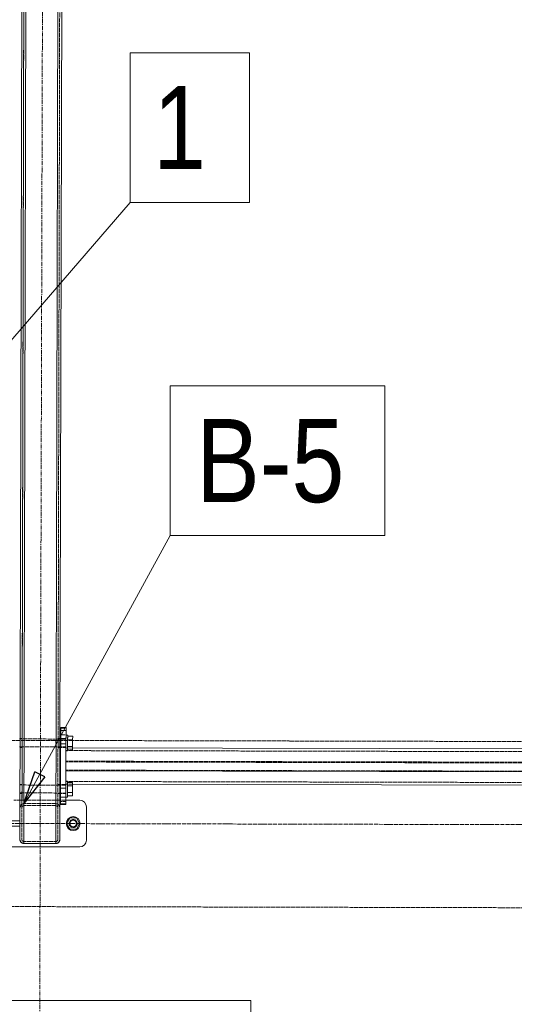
# Model space of a CAD drawing. Header units: millimetres. Extents: x -15129 to 9171, y -18789 to 5877.
# Tile 131 of 256: x -4252 to -3508, y -17063 to -15582. Entities that reach past the tile are written whole.
import ezdxf

# ---------------------------------------------------------------- set-up
doc = ezdxf.new("R2010")
doc.units = ezdxf.units.MM
for name, pattern in [('ACAD_ISO02W100', [15, 12, -3]), ('ACAD_ISO04W100', [30, 24, -3, 0, -3]), ('CENTER', [50.8, 31.75, -6.35, 6.35, -6.35])]:
    doc.linetypes.add(name, pattern=pattern)
for name, color, linetype in [('AS_Belki', 145, 'Continuous'), ('AS_Blachy', 30, 'Continuous'), ('AS_Kotwy', 9, 'Continuous'), ('AS_Sciany betonowe', 252, 'Continuous'), ('AS_Siatki', 72, 'Continuous'), ('AS_Sruby', 9, 'Continuous')]:
    doc.layers.add(name, color=color, linetype=linetype)
doc.styles.add('Arial Narrow', font='ARIALN.TTF', dxfattribs={"height": 5})

msp = doc.modelspace()

# ---------------------------------------------------------------- linework, layer by layer
at = {"color": 5, "linetype": 'CENTER', "lineweight": 13, "ltscale": 0.2}
msp.add_line((-4215.5, -14656), (-4223.9, -17737.4, 38010), dxfattribs=at)
at = {"color": 7, "lineweight": 13}
for p, q in [((-4478.1, -16310.6), (-4086.2, -15856.5)), ((-4245.8, -16761), (-4025.9, -16357.5))]:
    msp.add_line(p, q, dxfattribs=at)
at = {"color": 0, "linetype": 'ByBlock', "lineweight": -2}
for p, q in [((-4245.8, -16761), (-4229.2, -16713.1)), ((-4214.6, -16721), (-4245.8, -16761)), ((-4214.6, -16721), (-4229.2, -16713.1))]:
    msp.add_line(p, q, dxfattribs=at)
at = {"color": 7, "lineweight": 13}
for points in [[(-4086.2, -15856.5), (-3906.6, -15856.5), (-3906.6, -15631.5), (-4086.2, -15631.5), (-4086.2, -15856.5)], [(-4025.9, -16357.5), (-3703.1, -16357.5), (-3703.1, -16132.5), (-4025.9, -16132.5), (-4025.9, -16357.5)], [(-4275, -17282.2), (-3904.3, -17282.2), (-3904.3, -17057.2), (-4275, -17057.2), (-4275, -17282.2)]]:
    msp.add_lwpolyline(points, dxfattribs=at)
at = {"layer": 'AS_Belki', "color": 145, "linetype": 'Continuous', "lineweight": 13, "ltscale": 0.25}
for p, q in [((-4245.9, -16821), (-4241.2, -14751.2)), ((-4193.2, -14751.3), (-4197.9, -16821.1)), ((-4251.9, -16814.9), (-4247.2, -14757.2)), ((-4191.6, -16671.6), (-4187.3, -14798.2)), ((-4191.6, -16663.8), (-4191.6, -16663.1)), ((-4191.9, -16815.1), (-4191.6, -16671.6)), ((-4182.6, -16677.2), (-4182.7, -16711.8)), ((-2221.7, -16681.6), (-4182.6, -16677.2)), ((-2221.8, -16716.2), (-4182.7, -16711.8)), ((-4251.7, -16732.2), (-4251.7, -16732.9)), ((-4172.7, -16731.8), (-2235.1, -16736.2)), ((-4191.9, -16815.1), (-4191.8, -16767.1)), ((-4251.9, -16814.9), (-4250.1, -16819.2)), ((-4251.9, -16814.9), (-4250.1, -16819.2)), ((-4250.1, -16819.2), (-4245.9, -16821)), ((-4250.1, -16819.2), (-4245.9, -16821)), ((-4245.9, -16821), (-4197.9, -16821.1)), ((-4197.9, -16821.1), (-4193.7, -16819.3)), ((-4197.9, -16821.1), (-4193.7, -16819.3)), ((-4193.7, -16819.3), (-4191.9, -16815.1)), ((-4193.7, -16819.3), (-4191.9, -16815.1))]:
    msp.add_line(p, q, dxfattribs=at)
at = {"layer": 'AS_Belki', "color": 84, "linetype": 'ACAD_ISO02W100', "lineweight": 13, "ltscale": 0.25}
for p, q in [((-4194.9, -16815.1), (-4190.2, -14757.3)), ((-4248.9, -16814.9), (-4244.3, -14798)), ((-4244.5, -14871.6), (-4248.6, -16662.9)), ((-4248.6, -16662.9), (-4251.6, -16662.9)), ((-4251.6, -16662.9), (-4251.6, -16663.6)), ((-4248.6, -16662.9), (-4248.6, -16663.7)), ((-4248.6, -16663.6), (-4248.6, -16662.9)), ((-4248.6, -16663.6), (-4248.6, -16663.7)), ((-4248.6, -16663.7), (-4248.6, -16667.9)), ((-4245.6, -16663.8), (-4245.6, -16675.6)), ((-4197.6, -16663.9), (-4197.6, -16675.8)), ((-4194.6, -16663.9), (-4194.6, -16663.1)), ((-4191.6, -16663.1), (-4194.6, -16663.1)), ((-4194.6, -16663.1), (-4194.6, -16663.8)), ((-4251.6, -16675.7), (-4251.6, -16676.4)), ((-4251.6, -16676.4), (-4248.6, -16676.5)), ((-4248.6, -16675.8), (-4248.7, -16732.2)), ((-4248.6, -16667.9), (-4248.6, -16671.5)), ((-4248.6, -16671.5), (-4248.6, -16675.8)), ((-4248.6, -16676.5), (-4248.6, -16675.8)), ((-4194.6, -16676.6), (-4194.6, -16675.8)), ((-4194.6, -16675.9), (-4194.6, -16676.6)), ((-4194.6, -16676.6), (-4194.6, -16676.1)), ((-4194.6, -16676.6), (-4191.6, -16676.6)), ((-4191.7, -16732.3), (-4191.6, -16676.1)), ((-4191.6, -16675.9), (-4191.6, -16671.6)), ((-4191.6, -16676.1), (-4191.6, -16675.9)), ((-4191.6, -16676.6), (-4191.6, -16675.9)), ((-4182.6, -16677.2), (-4182.6, -16698.3)), ((-2221.7, -16685.7), (-4182.6, -16681.3)), ((-2221.7, -16701.6), (-4182.6, -16697.2)), ((-2221.7, -16702.7), (-4182.6, -16698.3)), ((-2221.7, -16715.1), (-4182.7, -16710.7)), ((-4182.7, -16710.7), (-4182.7, -16727.7)), ((-4182.7, -16711.8), (-4182.7, -16731.5)), ((-4248.7, -16732.2), (-4251.7, -16732.2)), ((-4248.7, -16732.2), (-4248.7, -16733)), ((-4248.7, -16732.9), (-4248.7, -16732.2)), ((-4248.7, -16732.9), (-4248.7, -16733)), ((-4248.7, -16733), (-4248.7, -16737.2)), ((-4248.7, -16737.2), (-4248.7, -16740.8)), ((-4194.7, -16733.1), (-4194.7, -16732.3)), ((-4191.7, -16732.3), (-4194.7, -16732.3)), ((-4194.7, -16732.3), (-4194.7, -16733)), ((-4191.7, -16735.6), (-4191.7, -16732.3)), ((-4191.7, -16733), (-4191.7, -16732.3)), ((-4191.7, -16740.9), (-4191.7, -16735.6)), ((-4182.7, -16727.7), (-2224.3, -16732.1)), ((-4182.7, -16731.5), (-4182.7, -16731.6)), ((-4182.7, -16731.6), (-4182.7, -16731.8)), ((-4182.7, -16731.8), (-4172.7, -16731.8)), ((-4251.7, -16745), (-4251.7, -16745.7)), ((-4251.7, -16745.7), (-4248.7, -16745.7)), ((-4248.7, -16745.7), (-4248.8, -16766.9)), ((-4248.7, -16740.8), (-4248.7, -16745)), ((-4248.7, -16744.9), (-4248.7, -16745.7)), ((-4248.7, -16745.7), (-4248.7, -16745)), ((-4194.7, -16745.9), (-4194.7, -16745)), ((-4194.7, -16745.2), (-4194.7, -16745.9)), ((-4194.7, -16745.9), (-4194.7, -16745.4)), ((-4194.7, -16745.9), (-4191.7, -16745.9)), ((-4191.8, -16767.1), (-4191.7, -16745.2)), ((-4191.7, -16745.2), (-4191.7, -16740.9)), ((-4191.7, -16745.9), (-4191.7, -16745.2)), ((-4251.8, -16766.9), (-4250, -16762.7)), ((-4250, -16762.7), (-4245.8, -16761)), ((-4248.8, -16766.9), (-4248.9, -16814.9)), ((-4245.8, -16761), (-4248.8, -16762.2)), ((-4248.8, -16766.9), (-4247.9, -16764.8)), ((-4247.9, -16764.8), (-4245.8, -16764)), ((-4197.8, -16761.1), (-4245.8, -16761)), ((-4245.8, -16764), (-4197.8, -16764.1)), ((-4197.8, -16761.1), (-4193.5, -16762.8)), ((-4197.8, -16764.1), (-4195.7, -16764.9)), ((-4195.7, -16764.9), (-4194.8, -16767.1)), ((-4194.9, -16815.1), (-4194.8, -16767.1)), ((-4193.5, -16762.8), (-4194.8, -16762.3)), ((-4191.8, -16767.1), (-4193.5, -16762.8)), ((-4248, -16817.1), (-4248.9, -16814.9)), ((-4248.9, -16814.9), (-4248, -16817.1)), ((-4245.9, -16818), (-4248, -16817.1)), ((-4248, -16817.1), (-4245.9, -16818)), ((-4245.9, -16818), (-4197.9, -16818.1)), ((-4195.8, -16817.2), (-4197.9, -16818.1)), ((-4197.9, -16818.1), (-4195.8, -16817.2)), ((-4194.9, -16815.1), (-4195.8, -16817.2)), ((-4195.8, -16817.2), (-4194.9, -16815.1))]:
    msp.add_line(p, q, dxfattribs=at)
at = {"layer": 'AS_Belki', "color": 84, "linetype": 'ACAD_ISO02W100', "lineweight": 13, "ltscale": 0.25, "extrusion": (4.31907e-14, -1.50711e-14, -1)}
msp.add_arc((4245.8, -16767), 6, 0.1296, 90.1296, dxfattribs=at)
at = {"layer": 'AS_Belki', "color": 84, "linetype": 'ACAD_ISO02W100', "lineweight": 13, "ltscale": 0.25}
for centre, start, end in [((-4245.8, -16767), 89.8704, 179.8704), ((-4197.8, -16767.1), 359.8704, 89.8704), ((-4245.9, -16815), 179.8704, 269.8704), ((-4197.9, -16815.1), 269.8704, 359.8704)]:
    msp.add_arc(centre, 3, start, end, dxfattribs=at)
at = {"layer": 'AS_Belki', "color": 84, "linetype": 'ACAD_ISO02W100', "lineweight": 13, "ltscale": 0.25, "extrusion": (-4.32641e-14, -1.73877e-14, -1)}
msp.add_arc((4197.8, -16767.1), 6, 90.1296, 180.1296, dxfattribs=at)
at = {"layer": 'AS_Belki', "color": 84, "linetype": 'ACAD_ISO02W100', "lineweight": 13, "ltscale": 0.25, "extrusion": (-7.27744e-15, -2.24841e-14, -1)}
msp.add_arc((4245.9, -16815), 6, 270.1296, 0.1296, dxfattribs=at)
at = {"layer": 'AS_Belki', "color": 84, "linetype": 'ACAD_ISO02W100', "lineweight": 13, "ltscale": 0.25, "extrusion": (2.13029e-14, -5.94685e-15, -1)}
msp.add_arc((4197.9, -16815.1), 6, 180.1296, 270.1296, dxfattribs=at)
at = {"layer": 'AS_Blachy', "color": 84, "linetype": 'ACAD_ISO02W100', "lineweight": 13, "ltscale": 0.25}
for p, q in [((-4190.5, -16646.4), (-4190.5, -16646.5)), ((-4190.5, -16646.4), (-4190.5, -16646.5)), ((-4190.5, -16647.5), (-4182.5, -16647.5)), ((-4190.5, -16647.5), (-4190.5, -16657.5)), ((-4182.5, -16647.5), (-4182.5, -16646.5)), ((-4182.5, -16651.2), (-4182.5, -16647.5)), ((-4182.6, -16663.1), (-4190.6, -16663.1)), ((-4190.5, -16657.5), (-4182.5, -16657.5)), ((-4182.6, -16663.8), (-4182.6, -16663.1)), ((-4182.5, -16658.5), (-4182.5, -16657.5)), ((-4182.6, -16671.2), (-4190.6, -16671.2)), ((-4190.6, -16675.9), (-4190.6, -16676.6)), ((-4190.6, -16676.6), (-4182.6, -16676.6)), ((-4182.6, -16676.6), (-4182.6, -16676.1)), ((-4182.6, -16677.2), (-4182.6, -16677.1)), ((-4182.7, -16732.4), (-4190.7, -16732.3)), ((-4182.7, -16732.4), (-4182.7, -16732.2)), ((-4182.7, -16733.1), (-4182.7, -16732.2)), ((-4190.8, -16751.4), (-4190.8, -16757.8)), ((-4190.7, -16745.2), (-4190.7, -16745.9)), ((-4190.7, -16745.4), (-4190.7, -16745.9)), ((-4190.7, -16745.9), (-4182.7, -16745.9)), ((-4182.8, -16757.8), (-4182.8, -16751.4)), ((-4182.7, -16745.9), (-4182.7, -16745.2)), ((-4182.8, -16756.1), (-4260.8, -16755.9)), ((-4248.8, -16755.9), (-4251.8, -16755.9)), ((-4191.8, -16756.1), (-4194.8, -16756.1)), ((-4190.8, -16757.8), (-4182.8, -16757.8)), ((-4190.8, -16757.8), (-4190.8, -16762.4)), ((-4182.8, -16762.4), (-4182.8, -16757.8)), ((-4251.8, -16786.9), (-4279.8, -16786.9)), ((-4251.8, -16787.2), (-4251.8, -16786.9)), ((-4251.8, -16786.9), (-4251.8, -16794.9)), ((-4251.8, -16787.3), (-4251.8, -16787.2)), ((-4251.8, -16794.9), (-4251.8, -16790.9)), ((-4251.8, -16794.5), (-4251.8, -16794.4)), ((-4251.8, -16794.9), (-4251.8, -16794.4)), ((-4251.8, -16794.9), (-4251.8, -16794.5))]:
    msp.add_line(p, q, dxfattribs=at)
at = {"layer": 'AS_Blachy', "color": 145, "linetype": 'Continuous', "lineweight": 13, "ltscale": 0.25}
for p, q in [((-4182.5, -16646.5), (-4190.5, -16646.5)), ((-4190.5, -16646.5), (-4190.5, -16651.2)), ((-4182.5, -16651.2), (-4182.5, -16646.5)), ((-4190.5, -16651.2), (-4190.6, -16702.2)), ((-4190.6, -16663.1), (-4190.6, -16663.8)), ((-4182.5, -16651.2), (-4190.5, -16651.2)), ((-4182.6, -16671.7), (-4182.5, -16651.2)), ((-4190.6, -16676.1), (-4190.6, -16676.6)), ((-4182.7, -16737.8), (-4182.6, -16677.2)), ((-4182.6, -16677.2), (-4182.6, -16671.7)), ((-4190.6, -16702.2), (-4190.7, -16737.8)), ((-4190.7, -16732.3), (-4190.7, -16733)), ((-4190.7, -16737.8), (-4182.7, -16737.8)), ((-4190.7, -16737.8), (-4190.7, -16745.4)), ((-4182.7, -16740.8), (-4182.7, -16737.8)), ((-4190.7, -16745.4), (-4190.8, -16751.4)), ((-4182.8, -16751.4), (-4190.8, -16751.4)), ((-4190.8, -16751.4), (-4190.8, -16761.4)), ((-4182.8, -16751.4), (-4182.7, -16745.4)), ((-4182.8, -16761.4), (-4182.8, -16751.4)), ((-4182.7, -16745.4), (-4182.7, -16740.8)), ((-4251.8, -16755.9), (-4252.8, -16755.9)), ((-4190.8, -16756.1), (-4191.8, -16756.1)), ((-4190.8, -16761.4), (-4182.8, -16761.4)), ((-4190.8, -16761.4), (-4190.8, -16762.4)), ((-4190.8, -16762.4), (-4182.8, -16762.4)), ((-4161.8, -16756.1), (-4182.8, -16756.1)), ((-4182.8, -16762.4), (-4182.8, -16761.4)), ((-4151.9, -16816.2), (-4151.8, -16766.2)), ((-4251.8, -16786.9), (-4293.9, -16786.8)), ((-4251.8, -16794.9), (-4289.9, -16794.9)), ((-4259, -16794.9), (-4251.8, -16794.9)), ((-4251.8, -16794.4), (-4251.8, -16786.9)), ((-4251.8, -16790.9), (-4251.8, -16787.3)), ((-4280.9, -16825.9), (-4161.9, -16826.1))]:
    msp.add_line(p, q, dxfattribs=at)
at = {"layer": 'AS_Blachy', "color": 84, "linetype": 'ACAD_ISO02W100', "lineweight": 13, "ltscale": 0.25}
msp.add_circle((-4171.8, -16791.1), 6, dxfattribs=at)
at = {"layer": 'AS_Blachy', "color": 145, "linetype": 'Continuous', "lineweight": 13, "ltscale": 0.25}
for centre, start, end in [((-4161.8, -16766.1), 359.8704, 89.8704), ((-4161.9, -16816.1), 269.8704, 359.8704)]:
    msp.add_arc(centre, 10, start, end, dxfattribs=at)
at = {"layer": 'AS_Kotwy', "color": 145, "linetype": 'Continuous', "lineweight": 13, "ltscale": 0.25}
for p, q in [((-4176.7, -16782.6), (-4181.6, -16791.1)), ((-4181.6, -16791.1), (-4176.8, -16799.6)), ((-4166.9, -16782.6), (-4176.7, -16782.6)), ((-4167, -16799.6), (-4162, -16791.1)), ((-4162, -16791.1), (-4166.9, -16782.6)), ((-4176.8, -16799.6), (-4167, -16799.6))]:
    msp.add_line(p, q, dxfattribs=at)
for radius in [10.5, 5]:
    msp.add_circle((-4171.8, -16791.1), radius, dxfattribs=at)
at = {"layer": 'AS_Sciany betonowe', "color": 84, "linetype": 'ACAD_ISO02W100', "lineweight": 13, "ltscale": 0.25}
for p, q in [((-4280.1, -16665.9), (-4172.6, -16666.1)), ((-4251.6, -16665.9), (-4252.6, -16665.9)), ((-4190.6, -16666.1), (-4191.6, -16666.1)), ((-4180.1, -16666.1), (-4182.6, -16666.1))]:
    msp.add_line(p, q, dxfattribs=at)
at = {"layer": 'AS_Sciany betonowe', "color": 145, "linetype": 'ACAD_ISO02W100', "lineweight": 13, "ltscale": 0.25}
for p, q in [((-4172.6, -16666.1), (-2241.1, -16670.5)), ((-11227.7, -16900.2), (110.1, -16925.8))]:
    msp.add_line(p, q, dxfattribs=at)
at = {"layer": 'AS_Siatki', "color": 20, "linetype": 'ACAD_ISO04W100', "lineweight": 13, "ltscale": 0.25}
msp.add_line((-11608, -16774.4), (106, -16800.8), dxfattribs=at)
at = {"layer": 'AS_Sruby', "color": 145, "linetype": 'Continuous', "lineweight": 13, "ltscale": 0.25}
for p, q in [((-4251.6, -16663.7), (-4252.6, -16663.7)), ((-4190.6, -16663.9), (-4191.6, -16663.9)), ((-4182.6, -16663.8), (-4182.5, -16662.4)), ((-4182.6, -16666), (-4182.6, -16663.8)), ((-4180, -16657.9), (-4182.5, -16657.9)), ((-4182.5, -16660.3), (-4182.5, -16659.1)), ((-4180, -16661.9), (-4180.1, -16663.8)), ((-4180.1, -16663.8), (-4180.1, -16666)), ((-4180, -16657.9), (-4180, -16658.3)), ((-4180, -16658.3), (-4180, -16659.1)), ((-4180, -16659.1), (-4180, -16660.3)), ((-4172.5, -16659.8), (-4180, -16659.8)), ((-4180, -16660.3), (-4180, -16661.9)), ((-4172.6, -16664.9), (-4172.5, -16659.8)), ((-4252.6, -16675.6), (-4251.6, -16675.6)), ((-4191.6, -16675.8), (-4190.6, -16675.8)), ((-4182.6, -16668.3), (-4182.6, -16666)), ((-4182.6, -16672.9), (-4182.6, -16670.6)), ((-4182.6, -16675.1), (-4182.6, -16672.9)), ((-4182.6, -16677.1), (-4182.6, -16675.1)), ((-4172.6, -16664.9), (-4180.1, -16664.8)), ((-4180.1, -16666), (-4180.1, -16668.3)), ((-4180.1, -16668.3), (-4180.1, -16670.6)), ((-4180.1, -16670.6), (-4180.1, -16673)), ((-4180.1, -16673), (-4180.1, -16675.2)), ((-4180.1, -16674.9), (-4172.6, -16674.9)), ((-4180.1, -16675.2), (-4180.1, -16677.2)), ((-4180.1, -16677.2), (-4180.1, -16677.2)), ((-4172.6, -16674.9), (-4172.6, -16664.9)), ((-4172.6, -16677.2), (-4172.6, -16674.9)), ((-4251.7, -16733), (-4252.7, -16733)), ((-4190.7, -16733.2), (-4191.7, -16733.2)), ((-4180.2, -16727.2), (-4182.7, -16727.1)), ((-4180.2, -16727.2), (-4180.2, -16727.5)), ((-4180.2, -16727.5), (-4180.2, -16728.4)), ((-4180.2, -16728.4), (-4180.2, -16729.6)), ((-4172.7, -16729.1), (-4180.2, -16729.1)), ((-4180.2, -16729.6), (-4180.2, -16731.2)), ((-4180.2, -16729.7), (-4180.2, -16732.2)), ((-4180.2, -16731.2), (-4180.2, -16733.1)), ((-4180.2, -16733.1), (-4180.2, -16735.3)), ((-4180.2, -16734.1), (-4172.7, -16734.1)), ((-4180.2, -16735.3), (-4180.2, -16737.6)), ((-4180.2, -16737.6), (-4180.2, -16739.9)), ((-4172.7, -16734.1), (-4172.7, -16729.1)), ((-4172.7, -16744.2), (-4172.7, -16734.1)), ((-4252.7, -16744.9), (-4251.7, -16744.9)), ((-4191.7, -16745.1), (-4190.7, -16745.1)), ((-4182.8, -16751.1), (-4180.2, -16751.1)), ((-4180.2, -16739.9), (-4180.2, -16742.2)), ((-4180.2, -16741), (-4180.2, -16743.3)), ((-4180.2, -16742.2), (-4180.2, -16744.4)), ((-4180.2, -16744.1), (-4172.7, -16744.2)), ((-4180.2, -16744.4), (-4180.2, -16746.4)), ((-4180.2, -16745.5), (-4180.2, -16749.1)), ((-4180.2, -16746.4), (-4180.2, -16748.2)), ((-4180.2, -16748.2), (-4180.2, -16749.5)), ((-4180.2, -16749.1), (-4172.7, -16749.2)), ((-4180.2, -16750.5), (-4180.2, -16749.5)), ((-4180.2, -16751), (-4180.2, -16750.5)), ((-4180.2, -16751.1), (-4180.2, -16751)), ((-4172.7, -16749.2), (-4172.7, -16744.2))]:
    msp.add_line(p, q, dxfattribs=at)
at = {"layer": 'AS_Sruby', "color": 84, "linetype": 'ACAD_ISO02W100', "lineweight": 13, "ltscale": 0.25}
for p, q in [((-4191.6, -16663.9), (-4251.6, -16663.7)), ((-4182.6, -16663.9), (-4190.6, -16663.9)), ((-4182.6, -16664), (-4182.6, -16663.9)), ((-4182.5, -16658.5), (-4182.5, -16657.9)), ((-4182.5, -16657.9), (-4182.5, -16657.9)), ((-4182.5, -16659.1), (-4182.5, -16658.5)), ((-4182.5, -16661.6), (-4182.5, -16660.3)), ((-4182.5, -16661.9), (-4182.5, -16661.6)), ((-4182.5, -16662.4), (-4182.5, -16661.9)), ((-4180, -16659.8), (-4180.1, -16664.8)), ((-4180, -16660.9), (-4180.1, -16664.8)), ((-4180, -16658), (-4180, -16657.9)), ((-4180, -16658), (-4180, -16658.5)), ((-4180, -16658.5), (-4180, -16659.5)), ((-4180, -16659.5), (-4180, -16660.3)), ((-4180, -16659.8), (-4180, -16660.9)), ((-4251.6, -16675.6), (-4191.6, -16675.8)), ((-4190.6, -16675.8), (-4182.6, -16675.8)), ((-4182.6, -16670.6), (-4182.6, -16668.3)), ((-4182.6, -16675.8), (-4182.6, -16675.6)), ((-4180.1, -16664.8), (-4180.1, -16665.2)), ((-4180.1, -16664.8), (-4180.1, -16674.9)), ((-4180.1, -16665.2), (-4180.1, -16668.2)), ((-4180.1, -16668.2), (-4180.1, -16668.4)), ((-4180.1, -16668.4), (-4180.1, -16674.9)), ((-4180.1, -16674.9), (-4180.1, -16676.7)), ((-4180.1, -16674.9), (-4180.1, -16676.7)), ((-4180.1, -16676.7), (-4180.1, -16677.2)), ((-4180.1, -16677.2), (-4180.1, -16679.9)), ((-4180.1, -16677.2), (-4180.1, -16679.9)), ((-4180.1, -16677.2), (-4180.1, -16678.9)), ((-4172.6, -16674.9), (-4172.6, -16664.9)), ((-4172.6, -16679.9), (-4172.6, -16674.9)), ((-4172.6, -16679.9), (-4172.6, -16677.2)), ((-4182.6, -16681.4), (-4182.6, -16680.6)), ((-4182.6, -16681.7), (-4182.6, -16681.3)), ((-4182.6, -16681.8), (-4182.6, -16681.4)), ((-4182.6, -16681.7), (-4182.6, -16681.8)), ((-4182.6, -16681.8), (-4180.1, -16681.8)), ((-4180.1, -16678.9), (-4180.1, -16680.2)), ((-4180.1, -16679.4), (-4180.1, -16680.6)), ((-4180.1, -16679.9), (-4172.6, -16679.9)), ((-4180.1, -16680.2), (-4180.1, -16681.2)), ((-4180.1, -16680.6), (-4180.1, -16681.4)), ((-4180.1, -16681.2), (-4180.1, -16681.3)), ((-4180.1, -16681.7), (-4180.1, -16681.3)), ((-4180.1, -16681.4), (-4180.1, -16681.8)), ((-4180.1, -16681.8), (-4180.1, -16681.7)), ((-4191.7, -16733.2), (-4251.7, -16733)), ((-4182.7, -16733.2), (-4190.7, -16733.2)), ((-4182.7, -16727.5), (-4182.7, -16727.1)), ((-4182.7, -16727.1), (-4182.7, -16727.2)), ((-4182.7, -16727.8), (-4182.7, -16727.2)), ((-4182.7, -16728.4), (-4182.7, -16727.5)), ((-4182.7, -16733.3), (-4182.7, -16733.2)), ((-4180.2, -16727.8), (-4180.2, -16727.2)), ((-4180.2, -16727.2), (-4180.2, -16727.2)), ((-4180.2, -16727.8), (-4180.2, -16728.7)), ((-4180.2, -16728.7), (-4180.2, -16729.6)), ((-4180.2, -16729.1), (-4180.2, -16732.2)), ((-4180.2, -16729.1), (-4180.2, -16729.4)), ((-4180.2, -16729.4), (-4180.2, -16729.7)), ((-4180.2, -16732.2), (-4180.2, -16734.1)), ((-4180.2, -16734.1), (-4180.2, -16744.1)), ((-4180.2, -16734.1), (-4180.2, -16741)), ((-4251.7, -16744.9), (-4191.7, -16745.1)), ((-4190.7, -16745.1), (-4182.7, -16745.1)), ((-4182.7, -16745.1), (-4182.7, -16744.9)), ((-4182.8, -16750.7), (-4182.7, -16749.9)), ((-4182.8, -16750.9), (-4182.8, -16750.5)), ((-4182.8, -16751.1), (-4182.8, -16750.7)), ((-4182.8, -16751), (-4182.8, -16750.9)), ((-4182.8, -16751.1), (-4182.8, -16751)), ((-4180.2, -16743.3), (-4180.2, -16744.1)), ((-4172.7, -16744.2), (-4180.2, -16744.1)), ((-4180.2, -16744.1), (-4180.2, -16749.1)), ((-4180.2, -16744.1), (-4180.2, -16745.5)), ((-4180.2, -16748.6), (-4180.2, -16749.9)), ((-4180.2, -16749.9), (-4180.2, -16750.7)), ((-4180.2, -16750.7), (-4180.2, -16751.1))]:
    msp.add_line(p, q, dxfattribs=at)

# ---------------------------------------------------------------- texts
at = {"color": 7, "lineweight": 13, "style": 'Arial Narrow'}
for s, p in [('1', (-4051.5, -15806.5)), ('B-5', (-3986.5, -16307.5))]:
    msp.add_text(s, height=125, dxfattribs=at).set_placement(p)

doc.saveas('drawing.dxf')
